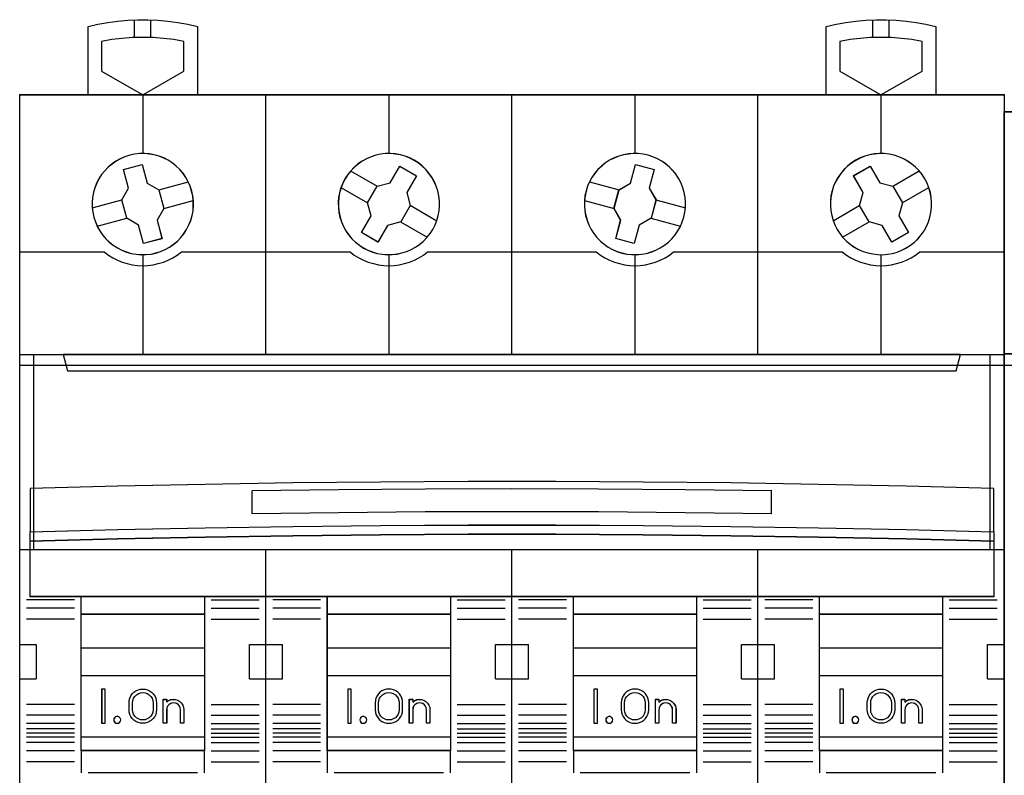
# Model space of a CAD drawing. Header units: millimetres. Extents: x 203 to 3426, y 719 to 2381.
# Tile 140 of 185: x 3350.82 to 3358.27, y 2290.93 to 2296.65. Entities that reach past the tile are written whole.
import ezdxf

# ---------------------------------------------------------------- set-up
doc = ezdxf.new("R2010")
doc.units = ezdxf.units.MM
doc.layers.add('45', color=7, linetype='Continuous')
doc.layers.add('E_Legrand_obudowy', color=7, linetype='Continuous')

# ---------------------------------------------------------------- blocks, each defined once
blk = doc.blocks.new('XL3 160 wnękowa 6x24M')
at = {"layer": 'E_Legrand_obudowy'}
blk.add_lwpolyline([(-215.641, -325.091), (215.545, -325.091), (215.545, -370.033), (-215.641, -370.033), (-215.641, -325.091)], dxfattribs=at)
blk = doc.blocks.new('FR304')
at = {"layer": '45', "color": 7}
for points in [[(4.999, 41.497), (4.999, 46.504), (4.999, 46.504), (5.719, 46.662), (6.439, 46.796), (7.171, 46.896), (7.902, 46.966), (8.64, 46.996), (9.366, 46.996), (10.11, 46.966), (10.835, 46.896), (11.567, 46.796), (12.293, 46.662), (13.007, 46.504), (13.007, 46.504), (13.007, 41.497), (4.999, 41.497)], [(58.992, 41.497), (58.992, 46.504), (58.992, 46.504), (59.706, 46.662), (60.432, 46.796), (61.164, 46.896), (61.89, 46.966), (62.633, 46.996), (63.359, 46.996), (64.097, 46.966), (64.829, 46.896), (65.561, 46.796), (66.281, 46.662), (67.001, 46.504), (67.001, 46.504), (67.001, 41.497), (58.992, 41.497)], [(12.013, 45.4), (11.263, 45.535), (10.508, 45.622), (9.764, 45.681), (9.009, 45.699), (8.242, 45.681), (7.498, 45.622), (6.743, 45.535), (5.993, 45.4), (5.993, 45.4), (5.993, 43.226), (5.993, 43.226), (9.009, 41.497), (9.009, 41.497), (12.013, 43.226), (12.013, 43.226), (12.013, 45.4), (12.013, 45.4)], [(66.008, 45.4), (65.258, 45.535), (64.503, 45.622), (63.759, 45.681), (62.991, 45.699), (62.236, 45.681), (61.48, 45.622), (60.736, 45.535), (59.986, 45.4), (59.986, 45.4), (59.986, 43.226), (59.986, 43.226), (62.991, 41.497), (62.991, 41.497), (66.008, 43.226), (66.008, 43.226), (66.008, 45.4), (66.008, 45.4)], [(53.997, 41.508), (72, 41.508), (72, 41.508), (72, -41.508), (72, -41.508), (53.997, -41.508), (53.997, -41.508), (35.994, -41.508), (35.994, -41.508), (18.003, -41.508), (18.003, -41.508), (0, -41.508), (0, -41.508), (0, 41.508), (0, 41.508), (18.003, 41.508), (18.003, 41.508), (35.994, 41.508), (35.994, 41.508), (53.997, 41.508), (53.997, 41.508)], [(53.995, 41.504), (71.996, 41.504), (71.996, -41.502), (53.995, -41.502), (35.995, -41.502), (18.006, -41.502), (0.005, -41.502), (0.005, 41.504), (18.006, 41.504), (35.995, 41.504), (53.995, 41.504)], [(12.58, 34.451), (12.469, 34.808), (12.328, 35.13), (12.147, 35.452), (11.948, 35.751), (11.708, 36.032), (11.444, 36.283), (11.163, 36.512), (10.859, 36.711), (10.531, 36.874), (10.191, 37.009), (9.846, 37.109), (9.489, 37.167), (9.126, 37.202), (8.763, 37.196), (8.4, 37.155), (8.049, 37.079), (7.698, 36.968), (7.358, 36.822), (7.042, 36.64), (6.755, 36.435), (6.468, 36.201), (6.217, 35.944), (5.988, 35.657), (5.795, 35.353), (5.625, 35.031), (5.491, 34.691), (5.397, 34.346), (5.327, 33.977), (5.303, 33.614), (5.303, 33.251), (5.35, 32.9), (5.426, 32.537), (5.537, 32.192), (5.678, 31.858), (5.859, 31.542), (6.058, 31.238), (6.298, 30.963), (6.556, 30.711), (6.843, 30.489), (7.147, 30.29), (7.469, 30.126), (7.809, 29.991), (8.16, 29.886), (8.523, 29.828), (8.88, 29.792), (9.243, 29.798), (9.606, 29.839), (9.969, 29.915), (10.309, 30.027), (10.642, 30.179), (10.964, 30.348), (11.263, 30.559), (11.538, 30.787), (11.79, 31.057), (12.018, 31.343), (12.211, 31.648), (12.381, 31.97), (12.516, 32.309), (12.609, 32.654), (12.679, 33.012), (12.703, 33.374), (12.703, 33.737), (12.656, 34.1), (12.58, 34.451)], [(12.576, 34.45), (12.465, 34.806), (12.325, 35.128), (12.144, 35.449), (11.945, 35.747), (11.705, 36.028), (11.442, 36.279), (11.162, 36.507), (10.857, 36.706), (10.53, 36.869), (10.191, 37.004), (9.846, 37.103), (9.489, 37.162), (9.127, 37.197), (8.764, 37.191), (8.402, 37.15), (8.051, 37.074), (7.7, 36.963), (7.361, 36.817), (7.045, 36.636), (6.759, 36.431), (6.472, 36.197), (6.221, 35.94), (5.993, 35.654), (5.8, 35.35), (5.63, 35.029), (5.496, 34.69), (5.402, 34.345), (5.332, 33.977), (5.309, 33.614), (5.309, 33.252), (5.355, 32.901), (5.431, 32.539), (5.543, 32.194), (5.683, 31.861), (5.864, 31.545), (6.063, 31.241), (6.303, 30.967), (6.56, 30.715), (6.846, 30.493), (7.15, 30.295), (7.472, 30.131), (7.811, 29.997), (8.162, 29.891), (8.525, 29.833), (8.881, 29.798), (9.244, 29.804), (9.606, 29.845), (9.969, 29.921), (10.308, 30.032), (10.641, 30.184), (10.963, 30.353), (11.261, 30.563), (11.536, 30.791), (11.787, 31.06), (12.015, 31.347), (12.208, 31.65), (12.378, 31.972), (12.512, 32.311), (12.606, 32.656), (12.676, 33.012), (12.699, 33.375), (12.699, 33.737), (12.652, 34.099), (12.576, 34.45)], [(30.211, 31.642), (30.381, 31.97), (30.504, 32.303), (30.609, 32.654), (30.674, 33.012), (30.709, 33.38), (30.697, 33.743), (30.662, 34.106), (30.58, 34.463), (30.469, 34.808), (30.328, 35.136), (30.147, 35.458), (29.936, 35.751), (29.702, 36.032), (29.444, 36.289), (29.157, 36.512), (28.853, 36.705), (28.531, 36.874), (28.197, 37.009), (27.846, 37.103), (27.483, 37.167), (27.126, 37.202), (26.763, 37.196), (26.4, 37.155), (26.048, 37.079), (25.703, 36.968), (25.363, 36.822), (25.053, 36.646), (24.743, 36.435), (24.473, 36.195), (24.216, 35.938), (23.993, 35.657), (23.788, 35.353), (23.63, 35.025), (23.496, 34.685), (23.396, 34.334), (23.326, 33.977), (23.302, 33.614), (23.308, 33.257), (23.349, 32.894), (23.425, 32.537), (23.536, 32.192), (23.683, 31.858), (23.853, 31.537), (24.058, 31.244), (24.298, 30.963), (24.561, 30.711), (24.842, 30.483), (25.147, 30.284), (25.469, 30.12), (25.808, 29.991), (26.154, 29.886), (26.517, 29.828), (26.874, 29.792), (27.249, 29.798), (27.606, 29.845), (27.957, 29.921), (28.308, 30.027), (28.636, 30.179), (28.958, 30.348), (29.257, 30.559), (29.538, 30.793), (29.784, 31.057), (30.018, 31.338), (30.211, 31.642)], [(30.208, 31.645), (30.378, 31.972), (30.501, 32.305), (30.606, 32.656), (30.67, 33.012), (30.705, 33.38), (30.694, 33.743), (30.659, 34.105), (30.577, 34.462), (30.466, 34.806), (30.325, 35.134), (30.144, 35.455), (29.933, 35.747), (29.7, 36.028), (29.442, 36.285), (29.156, 36.507), (28.852, 36.7), (28.53, 36.869), (28.197, 37.004), (27.846, 37.097), (27.483, 37.162), (27.126, 37.197), (26.764, 37.191), (26.401, 37.15), (26.05, 37.074), (25.705, 36.963), (25.366, 36.817), (25.056, 36.642), (24.746, 36.431), (24.477, 36.192), (24.22, 35.934), (23.998, 35.654), (23.793, 35.35), (23.635, 35.023), (23.501, 34.684), (23.401, 34.333), (23.331, 33.977), (23.308, 33.614), (23.314, 33.258), (23.354, 32.895), (23.43, 32.539), (23.542, 32.194), (23.688, 31.861), (23.857, 31.539), (24.062, 31.247), (24.302, 30.967), (24.565, 30.715), (24.846, 30.487), (25.15, 30.289), (25.471, 30.125), (25.811, 29.997), (26.156, 29.891), (26.518, 29.833), (26.875, 29.798), (27.249, 29.804), (27.606, 29.85), (27.957, 29.926), (28.308, 30.032), (28.635, 30.184), (28.957, 30.353), (29.255, 30.563), (29.536, 30.797), (29.781, 31.06), (30.015, 31.341), (30.208, 31.645)], [(48.574, 32.538), (48.65, 32.9), (48.697, 33.252), (48.697, 33.615), (48.674, 33.977), (48.604, 34.346), (48.51, 34.692), (48.375, 35.031), (48.205, 35.353), (48.012, 35.657), (47.784, 35.944), (47.532, 36.202), (47.257, 36.436), (46.959, 36.647), (46.642, 36.822), (46.303, 36.968), (45.958, 37.074), (45.6, 37.156), (45.243, 37.197), (44.88, 37.197), (44.517, 37.167), (44.16, 37.103), (43.809, 37.009), (43.475, 36.875), (43.142, 36.711), (42.837, 36.512), (42.562, 36.284), (42.293, 36.032), (42.065, 35.751), (41.854, 35.453), (41.678, 35.131), (41.532, 34.809), (41.421, 34.452), (41.345, 34.1), (41.304, 33.738), (41.298, 33.375), (41.327, 33.012), (41.391, 32.655), (41.497, 32.309), (41.62, 31.97), (41.789, 31.648), (41.994, 31.338), (42.211, 31.057), (42.469, 30.787), (42.744, 30.559), (43.048, 30.348), (43.364, 30.173), (43.686, 30.027), (44.043, 29.915), (44.394, 29.839), (44.757, 29.798), (45.12, 29.792), (45.483, 29.822), (45.84, 29.886), (46.192, 29.991), (46.531, 30.126), (46.853, 30.29), (47.158, 30.489), (47.444, 30.711), (47.702, 30.963), (47.942, 31.238), (48.141, 31.543), (48.323, 31.859), (48.463, 32.192), (48.574, 32.538)], [(48.571, 32.539), (48.647, 32.901), (48.694, 33.252), (48.694, 33.614), (48.67, 33.977), (48.6, 34.345), (48.507, 34.69), (48.372, 35.029), (48.202, 35.35), (48.009, 35.654), (47.781, 35.941), (47.53, 36.198), (47.255, 36.432), (46.957, 36.642), (46.641, 36.817), (46.302, 36.963), (45.957, 37.069), (45.6, 37.15), (45.243, 37.191), (44.88, 37.191), (44.518, 37.162), (44.161, 37.098), (43.81, 37.004), (43.477, 36.87), (43.144, 36.706), (42.839, 36.508), (42.565, 36.28), (42.296, 36.028), (42.067, 35.748), (41.857, 35.45), (41.681, 35.128), (41.535, 34.807), (41.424, 34.45), (41.348, 34.1), (41.307, 33.737), (41.301, 33.375), (41.331, 33.012), (41.395, 32.656), (41.5, 32.311), (41.623, 31.972), (41.793, 31.651), (41.997, 31.341), (42.214, 31.06), (42.471, 30.791), (42.746, 30.563), (43.05, 30.353), (43.366, 30.178), (43.687, 30.032), (44.044, 29.921), (44.395, 29.845), (44.758, 29.804), (45.12, 29.798), (45.483, 29.827), (45.84, 29.891), (46.191, 29.997), (46.53, 30.131), (46.851, 30.295), (47.156, 30.493), (47.442, 30.715), (47.699, 30.967), (47.939, 31.241), (48.138, 31.545), (48.319, 31.861), (48.46, 32.194), (48.571, 32.539)], [(66.206, 35.347), (66.007, 35.657), (65.785, 35.938), (65.527, 36.196), (65.246, 36.43), (64.947, 36.646), (64.637, 36.822), (64.297, 36.968), (63.952, 37.079), (63.601, 37.155), (63.238, 37.196), (62.875, 37.202), (62.512, 37.167), (62.154, 37.109), (61.803, 37.009), (61.469, 36.874), (61.142, 36.705), (60.837, 36.506), (60.55, 36.283), (60.287, 36.026), (60.052, 35.745), (59.848, 35.452), (59.672, 35.136), (59.526, 34.803), (59.414, 34.457), (59.338, 34.106), (59.297, 33.743), (59.291, 33.38), (59.321, 33.012), (59.391, 32.655), (59.485, 32.304), (59.619, 31.97), (59.789, 31.642), (59.982, 31.338), (60.211, 31.051), (60.462, 30.794), (60.738, 30.554), (61.042, 30.355), (61.352, 30.173), (61.692, 30.033), (62.037, 29.922), (62.389, 29.846), (62.752, 29.799), (63.121, 29.787), (63.478, 29.822), (63.835, 29.887), (64.186, 29.986), (64.526, 30.121), (64.848, 30.285), (65.158, 30.483), (65.439, 30.712), (65.703, 30.963), (65.931, 31.238), (66.148, 31.537), (66.317, 31.859), (66.464, 32.192), (66.575, 32.538), (66.651, 32.895), (66.692, 33.258), (66.698, 33.62), (66.669, 33.977), (66.604, 34.34), (66.505, 34.691), (66.37, 35.025), (66.206, 35.347)], [(66.202, 35.344), (66.003, 35.654), (65.781, 35.934), (65.523, 36.191), (65.243, 36.425), (64.944, 36.641), (64.635, 36.817), (64.296, 36.963), (63.951, 37.074), (63.6, 37.15), (63.237, 37.191), (62.875, 37.197), (62.512, 37.162), (62.156, 37.103), (61.805, 37.004), (61.472, 36.869), (61.144, 36.7), (60.84, 36.501), (60.554, 36.279), (60.291, 36.022), (60.057, 35.741), (59.852, 35.449), (59.677, 35.133), (59.531, 34.8), (59.419, 34.455), (59.343, 34.105), (59.303, 33.742), (59.297, 33.38), (59.326, 33.011), (59.396, 32.655), (59.49, 32.304), (59.624, 31.971), (59.794, 31.644), (59.987, 31.34), (60.215, 31.053), (60.466, 30.796), (60.741, 30.556), (61.045, 30.358), (61.355, 30.176), (61.694, 30.036), (62.039, 29.925), (62.39, 29.849), (62.752, 29.802), (63.12, 29.791), (63.477, 29.826), (63.834, 29.89), (64.184, 29.989), (64.524, 30.124), (64.845, 30.288), (65.155, 30.486), (65.436, 30.714), (65.699, 30.966), (65.927, 31.24), (66.143, 31.538), (66.313, 31.86), (66.459, 32.193), (66.57, 32.538), (66.646, 32.895), (66.687, 33.257), (66.693, 33.619), (66.663, 33.976), (66.599, 34.338), (66.5, 34.689), (66.365, 35.022), (66.202, 35.344)], [(7.595, 36.027), (8.95, 36.39), (8.95, 36.39), (9.32, 35.032), (9.32, 35.032), (10.182, 34.54), (10.182, 34.54), (10.546, 33.187), (10.546, 33.187), (10.047, 32.326), (10.047, 32.326), (10.411, 30.967), (10.411, 30.967), (9.05, 30.604), (9.05, 30.604), (8.686, 31.963), (8.686, 31.963), (7.824, 32.461), (7.824, 32.461), (7.46, 33.814), (7.46, 33.814), (7.965, 34.669), (7.965, 34.669), (7.595, 36.027), (7.595, 36.027)], [(27.097, 35.061), (27.8, 36.279), (27.8, 36.279), (29.019, 35.576), (29.019, 35.576), (28.31, 34.358), (28.31, 34.358), (28.568, 33.404), (28.568, 33.404), (27.865, 32.191), (27.865, 32.191), (26.909, 31.928), (26.909, 31.928), (26.205, 30.716), (26.205, 30.716), (24.992, 31.418), (24.992, 31.418), (25.695, 32.631), (25.695, 32.631), (25.437, 33.597), (25.437, 33.597), (26.135, 34.809), (26.135, 34.809), (27.097, 35.061), (27.097, 35.061)], [(44.68, 35.032), (45.05, 36.39), (45.05, 36.39), (46.405, 36.027), (46.405, 36.027), (46.035, 34.669), (46.035, 34.669), (46.54, 33.814), (46.54, 33.814), (46.176, 32.462), (46.176, 32.462), (45.308, 31.964), (45.308, 31.964), (44.95, 30.612), (44.95, 30.612), (43.589, 30.969), (43.589, 30.969), (43.953, 32.327), (43.953, 32.327), (43.466, 33.188), (43.466, 33.188), (43.829, 34.54), (43.829, 34.54), (44.68, 35.032), (44.68, 35.032)], [(61.69, 34.358), (60.981, 35.582), (60.981, 35.582), (62.2, 36.279), (62.2, 36.279), (62.904, 35.061), (62.904, 35.061), (63.865, 34.809), (63.865, 34.809), (64.563, 33.597), (64.563, 33.597), (64.305, 32.631), (64.305, 32.631), (65.008, 31.418), (65.008, 31.418), (63.795, 30.716), (63.795, 30.716), (63.091, 31.934), (63.091, 31.934), (62.13, 32.191), (62.13, 32.191), (61.426, 33.404), (61.426, 33.404), (61.69, 34.358), (61.69, 34.358)], [(61.694, 34.356), (60.986, 35.578), (62.202, 36.273), (62.904, 35.058), (63.863, 34.806), (64.559, 33.597), (64.301, 32.632), (65.003, 31.422), (63.793, 30.721), (63.091, 31.937), (62.132, 32.194), (61.431, 33.404), (61.694, 34.356)], [(72, 8.194), (0, 8.194), (0, 22.499), (72, 22.499), (72, 8.194)], [(71.996, 8.199), (0.005, 8.199), (0.005, 22.494), (71.996, 22.494), (71.996, 8.199)], [(3.18, 22.499), (3.496, 21.291), (3.496, 21.291), (68.504, 21.291), (68.504, 21.291), (68.819, 22.499), (3.18, 22.499)], [(3.186, 22.494), (3.501, 21.294), (68.498, 21.294), (68.814, 22.494), (3.186, 22.494)], [(71.251, 12.685), (64.837, 12.849), (58.428, 12.984), (52.02, 13.09), (45.612, 13.154), (39.204, 13.189), (32.795, 13.189), (26.387, 13.154), (19.979, 13.09), (13.571, 12.984), (7.163, 12.849), (0.754, 12.685), (0.754, 9.509), (7.163, 9.679), (13.571, 9.802), (19.979, 9.901), (26.387, 9.972), (32.795, 10.007), (39.204, 10.007), (45.612, 9.972), (52.02, 9.901), (58.428, 9.802), (64.837, 9.679), (71.251, 9.509), (71.251, 12.685)], [(71.247, 8.83), (64.834, 8.994), (58.426, 9.128), (52.019, 9.228), (45.612, 9.298), (39.204, 9.333), (32.797, 9.333), (26.389, 9.298), (19.982, 9.228), (13.574, 9.128), (7.167, 8.994), (0.76, 8.83), (0.76, 9.514), (7.167, 9.684), (13.574, 9.807), (19.982, 9.906), (26.389, 9.977), (32.797, 10.012), (39.204, 10.012), (45.612, 9.977), (52.019, 9.906), (58.426, 9.807), (64.834, 9.684), (71.247, 9.514), (71.247, 8.83)], [(71.247, 8.83), (64.834, 8.994), (58.426, 9.128), (52.019, 9.228), (45.612, 9.298), (39.204, 9.333), (32.797, 9.333), (26.389, 9.298), (19.982, 9.228), (13.574, 9.128), (7.167, 8.994), (0.76, 8.83), (0.76, 9.514), (7.167, 9.684), (13.574, 9.807), (19.982, 9.906), (26.389, 9.977), (32.797, 10.012), (39.204, 10.012), (45.612, 9.977), (52.019, 9.906), (58.426, 9.807), (64.834, 9.684), (71.247, 9.514), (71.247, 8.83)], [(71.251, 4.765), (0.754, 4.765), (0.754, 8.834), (7.163, 8.998), (13.571, 9.133), (19.979, 9.233), (26.387, 9.303), (32.795, 9.338), (39.204, 9.338), (45.612, 9.303), (52.02, 9.233), (58.428, 9.133), (64.837, 8.998), (71.251, 8.834), (71.251, 4.765)], [(4.497, 4.775), (13.511, 4.775), (13.511, -6.509), (4.497, -6.509), (4.497, 4.775)], [(4.501, 4.77), (13.506, 4.77), (13.506, -6.503), (4.501, -6.503), (4.501, 4.77)], [(4.501, 4.77), (13.506, 4.77), (13.506, -6.503), (4.501, -6.503), (4.501, 4.77)], [(22.496, 4.775), (31.504, 4.775), (31.504, -6.509), (22.496, -6.509), (22.496, 4.775)], [(22.501, 4.77), (31.499, 4.77), (31.499, -6.503), (22.501, -6.503), (22.501, 4.77)], [(22.501, 4.77), (31.499, 4.77), (31.499, -6.503), (22.501, -6.503), (22.501, 4.77)], [(40.497, 4.775), (49.503, 4.775), (49.503, -6.509), (40.497, -6.509), (40.497, 4.775)], [(40.5, 4.77), (49.5, 4.77), (49.5, -6.503), (40.5, -6.503), (40.5, 4.77)], [(40.5, 4.77), (49.5, 4.77), (49.5, -6.503), (40.5, -6.503), (40.5, 4.77)], [(58.49, 4.775), (67.504, 4.775), (67.504, -6.509), (58.49, -6.509), (58.49, 4.775)], [(4.497, 3.5), (13.511, 3.5), (13.511, 0.994), (4.497, 0.994), (4.497, 3.5)], [(4.501, 3.496), (13.506, 3.496), (13.506, 1), (4.501, 1), (4.501, 3.496)], [(4.501, 3.496), (13.506, 3.496), (13.506, 1), (4.501, 1), (4.501, 3.496)], [(22.496, 3.5), (31.504, 3.5), (31.504, 0.994), (22.496, 0.994), (22.496, 3.5)], [(22.501, 3.496), (31.499, 3.496), (31.499, 1), (22.501, 1), (22.501, 3.496)], [(22.501, 3.496), (31.499, 3.496), (31.499, 1), (22.501, 1), (22.501, 3.496)], [(40.497, 3.5), (49.503, 3.5), (49.503, 0.994), (40.497, 0.994), (40.497, 3.5)], [(40.5, 3.496), (49.5, 3.496), (49.5, 1), (40.5, 1), (40.5, 3.496)], [(40.5, 3.496), (49.5, 3.496), (49.5, 1), (40.5, 1), (40.5, 3.496)], [(58.49, 3.5), (67.504, 3.5), (67.504, 0.994), (58.49, 0.994), (58.49, 3.5)], [(58.494, 3.496), (67.499, 3.496), (67.499, 1), (58.494, 1), (58.494, 3.496)], [(58.494, 3.496), (67.499, 3.496), (67.499, 1), (58.494, 1), (58.494, 3.496)], [(4.497, -0.992), (13.511, -0.992), (13.511, -5.51), (4.497, -5.51), (4.497, -0.992)], [(22.496, -0.992), (31.504, -0.992), (31.504, -5.51), (22.496, -5.51), (22.496, -0.992)], [(22.501, -0.998), (31.499, -0.998), (31.499, -5.505), (22.501, -5.505), (22.501, -0.998)], [(40.497, -0.992), (49.503, -0.992), (49.503, -5.51), (40.497, -5.51), (40.497, -0.992)], [(40.5, -0.998), (49.5, -0.998), (49.5, -5.505), (40.5, -5.505), (40.5, -0.998)], [(58.49, -0.992), (67.504, -0.992), (67.504, -5.51), (58.49, -5.51), (58.49, -0.992)], [(58.494, -0.998), (67.499, -0.998), (67.499, -5.505), (58.494, -5.505), (58.494, -0.998)], [(6.251, -2.002), (5.998, -2.002), (5.998, -4.499), (6.251, -4.499), (6.251, -2.002)], [(24.25, -2.002), (24.003, -2.002), (24.003, -4.499), (24.25, -4.499), (24.25, -2.002)], [(42.256, -2.002), (42.004, -2.002), (42.004, -4.499), (42.256, -4.499), (42.256, -2.002)], [(60.244, -2.002), (59.992, -2.002), (59.992, -4.499), (60.244, -4.499), (60.244, -2.002)]]:
    blk.add_lwpolyline(points, close=True, dxfattribs=at)
for points in [[(8.401, 45.682), (8.401, 46.99)], [(9.6, 45.682), (9.6, 46.99)], [(62.389, 45.682), (62.389, 46.99)], [(63.588, 45.682), (63.588, 46.99)], [(9.003, 41.508), (9.003, 37.191)], [(18.001, 22.489), (18.001, 41.508)], [(26.991, 41.508), (26.991, 37.191)], [(35.989, 22.489), (35.989, 41.508)], [(44.997, 41.508), (44.997, 37.191)], [(53.988, 22.489), (53.988, 41.508)], [(62.986, 41.508), (62.986, 37.191)], [(24.198, 35.929), (26.144, 34.801)], [(63.856, 34.801), (65.797, 35.921)], [(10.173, 34.531), (12.336, 35.122)], [(23.496, 34.718), (25.449, 33.584)], [(41.665, 35.122), (43.84, 34.531)], [(64.553, 33.592), (66.492, 34.712)], [(5.309, 33.229), (7.471, 33.818)], [(10.535, 33.182), (12.697, 33.771)], [(28.559, 33.408), (30.505, 32.282)], [(41.303, 33.771), (43.476, 33.182)], [(46.529, 33.818), (48.692, 33.229)], [(59.496, 32.282), (61.436, 33.408)], [(5.671, 31.878), (7.833, 32.469)], [(46.167, 32.469), (48.33, 31.878)], [(27.857, 32.199), (29.81, 31.073)], [(60.191, 31.073), (62.138, 32.199)], [(9.003, 29.798), (9.003, 22.489)], [(26.991, 29.798), (26.991, 22.489)], [(44.997, 29.798), (44.997, 22.489)], [(62.986, 29.798), (62.986, 22.489)], [(55, 12.501), (48.673, 12.589), (42.34, 12.633), (35.995, 12.652), (29.662, 12.633), (23.329, 12.589), (16.996, 12.501)], [(54.988, 10.836), (54.988, 12.512)], [(18.001, -41.508), (18.001, 8.205)], [(35.989, -41.508), (35.989, 8.205)], [(53.988, -41.508), (53.988, 8.205)], [(0, 1.257), (1.204, 1.257)], [(1.193, 1.257), (1.193, -1.255)], [(16.802, -1.255), (16.802, 1.257)], [(16.802, 1.257), (18.012, 1.257)], [(18.001, 1.257), (19.21, 1.257)], [(19.199, 1.257), (19.199, -1.255)], [(34.79, -1.255), (34.79, 1.257)], [(34.79, 1.257), (36, 1.257)], [(35.989, 1.257), (37.211, 1.257)], [(37.198, 1.257), (37.198, -1.255)], [(52.791, -1.255), (52.791, 1.257)], [(52.791, 1.257), (54.001, 1.257)], [(53.988, 1.257), (55.199, 1.257)], [(55.187, 1.257), (55.187, -1.255)], [(70.785, -1.255), (70.785, 1.257)], [(70.785, 1.257), (72, 1.257)], [(0, -1.244), (1.204, -1.244)], [(16.802, -1.244), (18.012, -1.244)], [(18.001, -1.244), (19.21, -1.244)], [(34.79, -1.244), (36, -1.244)], [(35.989, -1.244), (37.211, -1.244)], [(52.791, -1.244), (54.001, -1.244)], [(53.988, -1.244), (55.199, -1.244)], [(70.785, -1.244), (72, -1.244)], [(40.004, -5.913), (36.492, -5.913)], [(4.497, -6.498), (4.497, -8.122)], [(13.498, -6.498), (13.498, -8.122)], [(22.496, -6.498), (22.496, -8.122)], [(31.494, -6.498), (31.494, -8.122)], [(40.497, -6.498), (40.497, -8.122)], [(49.493, -6.498), (49.493, -8.122)], [(58.49, -6.498), (58.49, -8.122)], [(67.494, -6.498), (67.494, -8.122)]]:
    blk.add_lwpolyline(points, dxfattribs=at)
at = {"layer": '45', "color": 251}
for points in [[(7.6, 36.022), (8.951, 36.385), (9.32, 35.029), (10.18, 34.538), (10.542, 33.187), (10.045, 32.328), (10.408, 30.972), (9.051, 30.61), (8.688, 31.966), (7.828, 32.463), (7.466, 33.813), (7.969, 34.666), (7.6, 36.022)], [(27.097, 35.058), (27.799, 36.273), (29.016, 35.572), (28.308, 34.356), (28.565, 33.404), (27.864, 32.194), (26.91, 31.931), (26.208, 30.721), (24.997, 31.422), (25.699, 32.632), (25.442, 33.597), (26.138, 34.806), (27.097, 35.058)], [(44.682, 35.029), (45.051, 36.385), (46.402, 36.022), (46.033, 34.666), (46.536, 33.813), (46.174, 32.462), (45.308, 31.965), (44.951, 30.615), (43.594, 30.972), (43.957, 32.328), (43.471, 33.187), (43.834, 34.538), (44.682, 35.029)], [(71.247, 4.768), (0.76, 4.768), (0.76, 8.832), (7.167, 8.995), (13.574, 9.13), (19.982, 9.229), (26.389, 9.299), (32.797, 9.334), (39.204, 9.334), (45.612, 9.299), (52.019, 9.229), (58.426, 9.13), (64.834, 8.995), (71.247, 8.832), (71.247, 4.768)], [(71.247, 4.768), (0.76, 4.768), (0.76, 8.832), (7.167, 8.995), (13.574, 9.13), (19.982, 9.229), (26.389, 9.299), (32.797, 9.334), (39.204, 9.334), (45.612, 9.299), (52.019, 9.229), (58.426, 9.13), (64.834, 8.995), (71.247, 8.832), (71.247, 4.768)], [(4.501, -0.998), (13.506, -0.998), (13.506, -5.505), (4.501, -5.505), (4.501, -0.998)]]:
    blk.add_lwpolyline(points, close=True, dxfattribs=at)
for points in [[(0, 30.003), (6.185, 30.003)], [(6.174, 30.003), (6.484, 29.772), (6.801, 29.571), (7.146, 29.399), (7.498, 29.257), (7.867, 29.139), (8.241, 29.062), (8.622, 29.009), (9.009, 28.991), (9.384, 29.009), (9.764, 29.062), (10.139, 29.139), (10.508, 29.257), (10.859, 29.399), (11.205, 29.571), (11.527, 29.772), (11.837, 30.003)], [(11.827, 30.003), (24.186, 30.003)], [(24.175, 30.003), (24.474, 29.772), (24.801, 29.571), (25.147, 29.399), (25.498, 29.257), (25.867, 29.139), (26.236, 29.062), (26.623, 29.009), (26.998, 28.991), (27.384, 29.009), (27.765, 29.062), (28.14, 29.139), (28.503, 29.257), (28.866, 29.399), (29.2, 29.571), (29.528, 29.772), (29.838, 30.003)], [(29.828, 30.003), (42.174, 30.003)], [(42.163, 30.003), (42.473, 29.772), (42.801, 29.571), (43.135, 29.399), (43.498, 29.257), (43.862, 29.139), (44.236, 29.062), (44.617, 29.009), (45.004, 28.991), (45.378, 29.009), (45.765, 29.062), (46.134, 29.139), (46.503, 29.257), (46.854, 29.399), (47.2, 29.571), (47.528, 29.772), (47.826, 30.003)], [(47.816, 30.003), (60.173, 30.003)], [(60.162, 30.003), (60.467, 29.772), (60.795, 29.571), (61.14, 29.399), (61.492, 29.257), (61.86, 29.139), (62.235, 29.062), (62.616, 29.009), (62.991, 28.991), (63.377, 29.009), (63.758, 29.062), (64.133, 29.139), (64.496, 29.257), (64.853, 29.399), (65.199, 29.571), (65.515, 29.772), (65.825, 30.003)], [(65.815, 30.003), (72, 30.003)], [(16.996, 10.836), (16.996, 12.512)], [(55, 10.836), (48.673, 10.912), (42.34, 10.968), (35.995, 10.987), (29.662, 10.968), (23.329, 10.912), (16.996, 10.836)], [(4.01, 4.524), (0.503, 4.524)], [(13.996, 4.524), (17.51, 4.524)], [(22.005, 4.524), (18.504, 4.524)], [(31.995, 4.524), (35.509, 4.524)], [(40.004, 4.524), (36.492, 4.524)], [(49.996, 4.524), (53.497, 4.524)], [(58.005, 4.524), (54.491, 4.524)], [(67.99, 4.524), (71.498, 4.524)], [(4.01, 3.922), (0.503, 3.922)], [(13.996, 3.922), (17.51, 3.922)], [(22.005, 3.922), (18.504, 3.922)], [(31.995, 3.922), (35.509, 3.922)], [(40.004, 3.922), (36.492, 3.922)], [(49.996, 3.922), (53.497, 3.922)], [(58.005, 3.922), (54.491, 3.922)], [(67.99, 3.922), (71.498, 3.922)], [(4.01, 3.116), (0.503, 3.116)], [(13.996, 3.116), (17.51, 3.116)], [(22.005, 3.116), (18.504, 3.116)], [(31.995, 3.116), (35.509, 3.116)], [(40.004, 3.116), (36.492, 3.116)], [(49.996, 3.116), (53.497, 3.116)], [(58.005, 3.116), (54.491, 3.116)], [(67.99, 3.116), (71.498, 3.116)], [(4.01, -3.114), (0.503, -3.114)], [(13.996, -3.114), (17.51, -3.114)], [(22.005, -3.114), (18.504, -3.114)], [(31.995, -3.114), (35.509, -3.114)], [(40.004, -3.114), (36.492, -3.114)], [(49.996, -3.114), (53.497, -3.114)], [(58.005, -3.114), (54.491, -3.114)], [(67.99, -3.114), (71.498, -3.114)], [(4.01, -3.91), (0.503, -3.91)], [(13.996, -3.91), (17.51, -3.91)], [(22.005, -3.91), (18.504, -3.91)], [(31.995, -3.91), (35.509, -3.91)], [(40.004, -3.91), (36.492, -3.91)], [(49.996, -3.91), (53.497, -3.91)], [(58.005, -3.91), (54.491, -3.91)], [(67.99, -3.91), (71.498, -3.91)], [(4.01, -4.511), (0.503, -4.511)], [(4.01, -4.914), (0.503, -4.914)], [(13.996, -4.511), (17.51, -4.511)], [(13.996, -4.914), (17.51, -4.914)], [(22.005, -4.511), (18.504, -4.511)], [(22.005, -4.914), (18.504, -4.914)], [(31.995, -4.511), (35.509, -4.511)], [(31.995, -4.914), (35.509, -4.914)], [(40.004, -4.511), (36.492, -4.511)], [(40.004, -4.914), (36.492, -4.914)], [(49.996, -4.511), (53.497, -4.511)], [(49.996, -4.914), (53.497, -4.914)], [(58.005, -4.511), (54.491, -4.511)], [(58.005, -4.914), (54.491, -4.914)], [(67.99, -4.511), (71.498, -4.511)], [(67.99, -4.914), (71.498, -4.914)], [(4.01, -5.217), (0.503, -5.217)], [(4.01, -5.51), (0.503, -5.51)], [(13.996, -5.217), (17.51, -5.217)], [(13.996, -5.51), (17.51, -5.51)], [(22.005, -5.217), (18.504, -5.217)], [(22.005, -5.51), (18.504, -5.51)], [(31.995, -5.217), (35.509, -5.217)], [(31.995, -5.51), (35.509, -5.51)], [(40.004, -5.217), (36.492, -5.217)], [(40.004, -5.51), (36.492, -5.51)], [(49.996, -5.217), (53.497, -5.217)], [(49.996, -5.51), (53.497, -5.51)], [(58.005, -5.217), (54.491, -5.217)], [(58.005, -5.51), (54.491, -5.51)], [(67.99, -5.217), (71.498, -5.217)], [(67.99, -5.51), (71.498, -5.51)], [(4.01, -5.913), (0.503, -5.913)], [(13.996, -5.913), (17.51, -5.913)], [(22.005, -5.913), (18.504, -5.913)], [(31.995, -5.913), (35.509, -5.913)], [(49.996, -5.913), (53.497, -5.913)], [(58.005, -5.913), (54.491, -5.913)], [(67.99, -5.913), (71.498, -5.913)], [(4.01, -6.516), (0.503, -6.516)], [(13.996, -6.516), (17.51, -6.516)], [(22.005, -6.516), (18.504, -6.516)], [(31.995, -6.516), (35.509, -6.516)], [(40.004, -6.516), (36.492, -6.516)], [(49.996, -6.516), (53.497, -6.516)], [(58.005, -6.516), (54.491, -6.516)], [(67.99, -6.516), (71.498, -6.516)], [(4.01, -7.31), (0.503, -7.31)], [(13.996, -7.31), (17.51, -7.31)], [(22.005, -7.31), (18.504, -7.31)], [(31.995, -7.31), (35.509, -7.31)], [(40.004, -7.31), (36.492, -7.31)], [(49.996, -7.31), (53.497, -7.31)], [(58.005, -7.31), (54.491, -7.31)], [(67.99, -7.31), (71.498, -7.31)], [(4.999, -8.111), (13.007, -8.111)], [(22.999, -8.111), (31.008, -8.111)], [(40.993, -8.111), (49.002, -8.111)], [(58.992, -8.111), (67.001, -8.111)]]:
    blk.add_lwpolyline(points, dxfattribs=at)
at = {"layer": '45', "color": 4}
for points in [[(1.007, 22.499), (1.007, 8.194)], [(70.989, 8.194), (70.989, 22.499)]]:
    blk.add_lwpolyline(points, dxfattribs=at)
at = {"layer": '45', "color": 20}
for points in [[(71.247, 12.683), (64.834, 12.847), (58.426, 12.981), (52.019, 13.086), (45.612, 13.151), (39.204, 13.186), (32.797, 13.186), (26.389, 13.151), (19.982, 13.086), (13.574, 12.981), (7.167, 12.847), (0.76, 12.683), (0.76, 9.514), (7.167, 9.684), (13.574, 9.806), (19.982, 9.906), (26.389, 9.976), (32.797, 10.011), (39.204, 10.011), (45.612, 9.976), (52.019, 9.906), (58.426, 9.806), (64.834, 9.684), (71.247, 9.514), (71.247, 12.683)], [(71.247, 12.683), (64.834, 12.847), (58.426, 12.981), (52.019, 13.086), (45.612, 13.151), (39.204, 13.186), (32.797, 13.186), (26.389, 13.151), (19.982, 13.086), (13.574, 12.981), (7.167, 12.847), (0.76, 12.683), (0.76, 9.514), (7.167, 9.684), (13.574, 9.806), (19.982, 9.906), (26.389, 9.976), (32.797, 10.011), (39.204, 10.011), (45.612, 9.976), (52.019, 9.906), (58.426, 9.806), (64.834, 9.684), (71.247, 9.514), (71.247, 12.683)], [(71.251, 8.824), (64.837, 8.99), (58.428, 9.125), (52.02, 9.226), (45.612, 9.297), (39.204, 9.332), (32.795, 9.332), (26.387, 9.297), (19.979, 9.226), (13.571, 9.125), (7.163, 8.99), (0.754, 8.824), (0.754, 9.515), (7.163, 9.686), (13.571, 9.81), (19.979, 9.911), (26.387, 9.982), (32.795, 10.017), (39.204, 10.017), (45.612, 9.982), (52.02, 9.911), (58.428, 9.81), (64.837, 9.686), (71.251, 9.515), (71.251, 8.824)]]:
    blk.add_lwpolyline(points, close=True, dxfattribs=at)
at = {"layer": '45', "color": 4}
blk.add_lwpolyline([(58.494, 4.77), (67.499, 4.77), (67.499, -6.503), (58.494, -6.503), (58.494, 4.77)], close=True, dxfattribs=at)
blk.add_lwpolyline([(58.494, 4.77), (67.499, 4.77), (67.499, -6.503), (58.494, -6.503), (58.494, 4.77)], close=True, dxfattribs=at)
at = {"layer": '45', "color": 255}
for points in [[(6.255, -1.998), (5.993, -1.998), (5.993, -1.998), (5.993, -4.504), (5.993, -4.504), (6.255, -4.504), (6.255, -4.504), (6.255, -1.998), (6.255, -1.998)], [(7.998, -3.507), (7.998, -3.002), (7.998, -3.002), (8.016, -2.826), (8.057, -2.656), (8.133, -2.497), (8.233, -2.356), (8.357, -2.227), (8.503, -2.133), (8.662, -2.057), (8.833, -2.01), (9.009, -1.998), (9.174, -2.01), (9.344, -2.057), (9.503, -2.133), (9.65, -2.227), (9.773, -2.356), (9.873, -2.497), (9.949, -2.656), (9.991, -2.826), (10.008, -3.002), (10.008, -3.002), (10.008, -3.507), (10.008, -3.507), (9.991, -3.677), (9.949, -3.853), (9.873, -4), (9.773, -4.146), (9.65, -4.269), (9.503, -4.369), (9.344, -4.446), (9.174, -4.492), (9.009, -4.504), (8.833, -4.492), (8.662, -4.446), (8.503, -4.369), (8.357, -4.269), (8.233, -4.146), (8.133, -4), (8.057, -3.853), (8.016, -3.677), (7.998, -3.507), (7.998, -3.507)], [(24.255, -1.998), (23.999, -1.998), (23.999, -1.998), (23.999, -4.504), (23.999, -4.504), (24.255, -4.504), (24.255, -4.504), (24.255, -1.998), (24.255, -1.998)], [(28.009, -3.002), (27.997, -2.826), (27.944, -2.656), (27.874, -2.497), (27.774, -2.356), (27.65, -2.227), (27.503, -2.133), (27.345, -2.057), (27.18, -2.01), (26.998, -1.998), (26.822, -2.01), (26.657, -2.057), (26.498, -2.133), (26.351, -2.227), (26.234, -2.356), (26.134, -2.497), (26.058, -2.656), (26.016, -2.826), (25.999, -3.002), (25.999, -3.002), (25.999, -3.507), (25.999, -3.507), (26.016, -3.677), (26.058, -3.853), (26.134, -4), (26.234, -4.146), (26.351, -4.269), (26.498, -4.369), (26.657, -4.446), (26.822, -4.492), (26.998, -4.504), (27.18, -4.492), (27.345, -4.446), (27.503, -4.369), (27.65, -4.269), (27.774, -4.146), (27.874, -4), (27.944, -3.853), (27.997, -3.677), (28.009, -3.507), (28.009, -3.507), (28.009, -3.002), (28.009, -3.002)], [(42.262, -1.998), (41.998, -1.998), (41.998, -1.998), (41.998, -4.504), (41.998, -4.504), (42.262, -4.504), (42.262, -4.504), (42.262, -1.998), (42.262, -1.998)], [(46.003, -3.002), (45.985, -2.826), (45.944, -2.656), (45.867, -2.497), (45.767, -2.356), (45.65, -2.227), (45.497, -2.133), (45.344, -2.057), (45.18, -2.01), (45.003, -1.998), (44.821, -2.01), (44.657, -2.057), (44.498, -2.133), (44.351, -2.227), (44.227, -2.356), (44.128, -2.497), (44.057, -2.656), (44.004, -2.826), (43.992, -3.002), (43.992, -3.002), (43.992, -3.507), (43.992, -3.507), (44.004, -3.677), (44.057, -3.853), (44.128, -4), (44.227, -4.146), (44.351, -4.269), (44.498, -4.369), (44.657, -4.446), (44.821, -4.492), (45.003, -4.504), (45.18, -4.492), (45.344, -4.446), (45.497, -4.369), (45.65, -4.269), (45.767, -4.146), (45.867, -4), (45.944, -3.853), (45.985, -3.677), (46.003, -3.507), (46.003, -3.507), (46.003, -3.002), (46.003, -3.002)], [(60.25, -1.998), (59.986, -1.998), (59.986, -1.998), (59.986, -4.504), (59.986, -4.504), (60.25, -4.504), (60.25, -4.504), (60.25, -1.998), (60.25, -1.998)], [(61.991, -3.507), (61.991, -3.002), (61.991, -3.002), (62.009, -2.826), (62.05, -2.656), (62.127, -2.497), (62.226, -2.356), (62.35, -2.227), (62.497, -2.133), (62.656, -2.057), (62.826, -2.01), (62.991, -1.998), (63.167, -2.01), (63.337, -2.057), (63.496, -2.133), (63.643, -2.227), (63.766, -2.356), (63.866, -2.497), (63.943, -2.656), (63.984, -2.826), (64.002, -3.002), (64.002, -3.002), (64.002, -3.507), (64.002, -3.507), (63.984, -3.677), (63.943, -3.853), (63.866, -4), (63.766, -4.146), (63.643, -4.269), (63.496, -4.369), (63.337, -4.446), (63.167, -4.492), (62.991, -4.504), (62.826, -4.492), (62.656, -4.446), (62.497, -4.369), (62.35, -4.269), (62.226, -4.146), (62.127, -4), (62.05, -3.853), (62.009, -3.677), (61.991, -3.507), (61.991, -3.507)], [(8.249, -3.506), (8.249, -3.001), (8.249, -3.001), (8.266, -2.83), (8.325, -2.672), (8.42, -2.531), (8.538, -2.413), (8.679, -2.319), (8.838, -2.266), (9.009, -2.243), (9.168, -2.266), (9.327, -2.319), (9.475, -2.413), (9.598, -2.531), (9.681, -2.672), (9.74, -2.83), (9.757, -3.001), (9.757, -3.001), (9.757, -3.506), (9.757, -3.506), (9.74, -3.677), (9.681, -3.835), (9.598, -3.976), (9.475, -4.094), (9.327, -4.182), (9.168, -4.241), (9.009, -4.253), (8.838, -4.241), (8.679, -4.182), (8.538, -4.094), (8.42, -3.976), (8.325, -3.835), (8.266, -3.677), (8.249, -3.506), (8.249, -3.506)], [(10.748, -2.746), (10.748, -2.94), (10.748, -2.94), (10.889, -2.84), (11.048, -2.769), (11.231, -2.746), (11.395, -2.763), (11.566, -2.81), (11.707, -2.899), (11.837, -3.022), (11.925, -3.169), (11.984, -3.328), (12.013, -3.504), (12.013, -3.504), (12.013, -4.504), (12.013, -4.504), (11.76, -4.504), (11.76, -4.504), (11.76, -3.504), (11.76, -3.504), (11.742, -3.369), (11.689, -3.251), (11.607, -3.14), (11.507, -3.063), (11.389, -3.016), (11.254, -2.999), (11.125, -3.016), (11.001, -3.063), (10.901, -3.14), (10.813, -3.251), (10.766, -3.369), (10.748, -3.504), (10.748, -3.504), (10.748, -4.504), (10.748, -4.504), (10.501, -4.504), (10.501, -4.504), (10.501, -2.746), (10.501, -2.746), (10.748, -2.746), (10.748, -2.746)], [(10.75, -2.751), (10.75, -2.944), (10.891, -2.845), (11.049, -2.774), (11.231, -2.751), (11.395, -2.769), (11.564, -2.815), (11.705, -2.903), (11.834, -3.026), (11.922, -3.172), (11.98, -3.33), (12.009, -3.505), (12.009, -4.499), (11.758, -4.499), (11.758, -3.505), (11.74, -3.371), (11.687, -3.254), (11.605, -3.143), (11.506, -3.067), (11.389, -3.02), (11.254, -3.002), (11.125, -3.02), (11.002, -3.067), (10.903, -3.143), (10.815, -3.254), (10.768, -3.371), (10.75, -3.505), (10.75, -4.499), (10.504, -4.499), (10.504, -2.751), (10.75, -2.751)], [(26.25, -3.506), (26.25, -3.001), (26.25, -3.001), (26.267, -2.83), (26.314, -2.672), (26.408, -2.531), (26.526, -2.413), (26.673, -2.319), (26.832, -2.266), (26.997, -2.243), (27.168, -2.266), (27.327, -2.319), (27.474, -2.413), (27.592, -2.531), (27.686, -2.672), (27.733, -2.83), (27.756, -3.001), (27.756, -3.001), (27.756, -3.506), (27.756, -3.506), (27.733, -3.677), (27.686, -3.835), (27.592, -3.976), (27.474, -4.094), (27.327, -4.182), (27.168, -4.241), (26.997, -4.253), (26.832, -4.241), (26.673, -4.182), (26.526, -4.094), (26.408, -3.976), (26.314, -3.835), (26.267, -3.677), (26.25, -3.506), (26.25, -3.506)], [(28.748, -2.746), (28.748, -2.94), (28.748, -2.94), (28.889, -2.84), (29.054, -2.769), (29.218, -2.746), (29.395, -2.763), (29.554, -2.81), (29.707, -2.899), (29.836, -3.022), (29.931, -3.169), (29.99, -3.328), (30.001, -3.504), (30.001, -3.504), (30.001, -4.504), (30.001, -4.504), (29.748, -4.504), (29.748, -4.504), (29.748, -3.504), (29.748, -3.504), (29.736, -3.369), (29.683, -3.251), (29.607, -3.14), (29.507, -3.063), (29.377, -3.016), (29.254, -2.999), (29.118, -3.016), (29.001, -3.063), (28.901, -3.14), (28.812, -3.251), (28.765, -3.369), (28.748, -3.504), (28.748, -3.504), (28.748, -4.504), (28.748, -4.504), (28.495, -4.504), (28.495, -4.504), (28.495, -2.746), (28.495, -2.746), (28.748, -2.746), (28.748, -2.746)], [(28.75, -2.751), (28.75, -2.944), (28.891, -2.845), (29.055, -2.774), (29.219, -2.751), (29.394, -2.769), (29.553, -2.815), (29.705, -2.903), (29.834, -3.026), (29.927, -3.172), (29.986, -3.33), (29.998, -3.505), (29.998, -4.499), (29.746, -4.499), (29.746, -3.505), (29.734, -3.371), (29.681, -3.254), (29.605, -3.143), (29.506, -3.067), (29.377, -3.02), (29.254, -3.002), (29.119, -3.02), (29.002, -3.067), (28.902, -3.143), (28.814, -3.254), (28.768, -3.371), (28.75, -3.505), (28.75, -4.499), (28.498, -4.499), (28.498, -2.751), (28.75, -2.751)], [(44.243, -3.506), (44.243, -3.001), (44.243, -3.001), (44.267, -2.83), (44.314, -2.672), (44.408, -2.531), (44.526, -2.413), (44.673, -2.319), (44.832, -2.266), (45.003, -2.243), (45.168, -2.266), (45.327, -2.319), (45.475, -2.413), (45.593, -2.531), (45.675, -2.672), (45.734, -2.83), (45.752, -3.001), (45.752, -3.001), (45.752, -3.506), (45.752, -3.506), (45.734, -3.677), (45.675, -3.835), (45.593, -3.976), (45.475, -4.094), (45.327, -4.182), (45.168, -4.241), (45.003, -4.253), (44.832, -4.241), (44.673, -4.182), (44.526, -4.094), (44.408, -3.976), (44.314, -3.835), (44.267, -3.677), (44.243, -3.506), (44.243, -3.506)], [(46.747, -2.746), (46.747, -2.94), (46.747, -2.94), (46.882, -2.84), (47.053, -2.769), (47.218, -2.746), (47.389, -2.763), (47.56, -2.81), (47.707, -2.899), (47.825, -3.022), (47.931, -3.169), (47.99, -3.328), (48.002, -3.504), (48.002, -3.504), (48.002, -4.504), (48.002, -4.504), (47.755, -4.504), (47.755, -4.504), (47.755, -3.504), (47.755, -3.504), (47.737, -3.369), (47.684, -3.251), (47.607, -3.14), (47.501, -3.063), (47.377, -3.016), (47.248, -2.999), (47.118, -3.016), (47, -3.063), (46.888, -3.14), (46.812, -3.251), (46.765, -3.369), (46.747, -3.504), (46.747, -3.504), (46.747, -4.504), (46.747, -4.504), (46.493, -4.504), (46.493, -4.504), (46.493, -2.746), (46.493, -2.746), (46.747, -2.746), (46.747, -2.746)], [(46.75, -2.751), (46.75, -2.944), (46.885, -2.845), (47.055, -2.774), (47.219, -2.751), (47.388, -2.769), (47.558, -2.815), (47.704, -2.903), (47.821, -3.026), (47.926, -3.172), (47.985, -3.33), (47.997, -3.505), (47.997, -4.499), (47.751, -4.499), (47.751, -3.505), (47.733, -3.371), (47.681, -3.254), (47.605, -3.143), (47.499, -3.067), (47.377, -3.02), (47.248, -3.002), (47.119, -3.02), (47.002, -3.067), (46.891, -3.143), (46.815, -3.254), (46.768, -3.371), (46.75, -3.505), (46.75, -4.499), (46.499, -4.499), (46.499, -2.751), (46.75, -2.751)], [(62.244, -3.506), (62.244, -3.001), (62.244, -3.001), (62.262, -2.83), (62.32, -2.672), (62.403, -2.531), (62.526, -2.413), (62.674, -2.319), (62.833, -2.266), (62.991, -2.243), (63.162, -2.266), (63.321, -2.319), (63.462, -2.413), (63.58, -2.531), (63.674, -2.672), (63.733, -2.83), (63.751, -3.001), (63.751, -3.001), (63.751, -3.506), (63.751, -3.506), (63.733, -3.677), (63.674, -3.835), (63.58, -3.976), (63.462, -4.094), (63.321, -4.182), (63.162, -4.241), (62.991, -4.253), (62.833, -4.241), (62.674, -4.182), (62.526, -4.094), (62.403, -3.976), (62.32, -3.835), (62.262, -3.677), (62.244, -3.506), (62.244, -3.506)], [(64.742, -2.746), (64.742, -2.94), (64.742, -2.94), (64.883, -2.84), (65.042, -2.769), (65.213, -2.746), (65.39, -2.763), (65.561, -2.81), (65.702, -2.899), (65.826, -3.022), (65.92, -3.169), (65.979, -3.328), (66.008, -3.504), (66.008, -3.504), (66.008, -4.504), (66.008, -4.504), (65.755, -4.504), (65.755, -4.504), (65.755, -3.504), (65.755, -3.504), (65.737, -3.369), (65.684, -3.251), (65.602, -3.14), (65.502, -3.063), (65.372, -3.016), (65.249, -2.999), (65.119, -3.016), (64.995, -3.063), (64.889, -3.14), (64.807, -3.251), (64.76, -3.369), (64.742, -3.504), (64.742, -3.504), (64.742, -4.504), (64.742, -4.504), (64.489, -4.504), (64.489, -4.504), (64.489, -2.746), (64.489, -2.746), (64.742, -2.746), (64.742, -2.746)], [(64.744, -2.751), (64.744, -2.944), (64.885, -2.845), (65.043, -2.774), (65.213, -2.751), (65.388, -2.769), (65.558, -2.815), (65.698, -2.903), (65.821, -3.026), (65.915, -3.172), (65.974, -3.33), (66.003, -3.505), (66.003, -4.499), (65.751, -4.499), (65.751, -3.505), (65.734, -3.371), (65.681, -3.254), (65.599, -3.143), (65.499, -3.067), (65.371, -3.02), (65.248, -3.002), (65.119, -3.02), (64.996, -3.067), (64.891, -3.143), (64.809, -3.254), (64.762, -3.371), (64.744, -3.505), (64.744, -4.499), (64.492, -4.499), (64.492, -2.751), (64.744, -2.751)], [(7.389, -4.247), (7.365, -4.158), (7.311, -4.068), (7.228, -4.02), (7.133, -3.99), (7.031, -4.02), (6.954, -4.068), (6.894, -4.158), (6.876, -4.247), (6.894, -4.355), (6.954, -4.433), (7.031, -4.492), (7.133, -4.504), (7.228, -4.492), (7.311, -4.433), (7.365, -4.355), (7.389, -4.247)], [(7.385, -4.247), (7.362, -4.16), (7.309, -4.072), (7.227, -4.025), (7.133, -3.996), (7.033, -4.025), (6.956, -4.072), (6.898, -4.16), (6.88, -4.247), (6.898, -4.353), (6.956, -4.429), (7.033, -4.487), (7.133, -4.499), (7.227, -4.487), (7.309, -4.429), (7.362, -4.353), (7.385, -4.247)], [(25.384, -4.247), (25.366, -4.158), (25.306, -4.068), (25.229, -4.02), (25.127, -3.99), (25.031, -4.02), (24.942, -4.068), (24.894, -4.158), (24.87, -4.247), (24.894, -4.355), (24.942, -4.433), (25.031, -4.492), (25.127, -4.504), (25.229, -4.492), (25.306, -4.433), (25.366, -4.355), (25.384, -4.247)], [(25.379, -4.247), (25.361, -4.16), (25.302, -4.072), (25.226, -4.025), (25.126, -3.996), (25.032, -4.025), (24.944, -4.072), (24.897, -4.16), (24.874, -4.247), (24.897, -4.353), (24.944, -4.429), (25.032, -4.487), (25.126, -4.499), (25.226, -4.487), (25.302, -4.429), (25.361, -4.353), (25.379, -4.247)], [(43.383, -4.247), (43.365, -4.158), (43.305, -4.068), (43.216, -4.02), (43.126, -3.99), (43.03, -4.02), (42.947, -4.068), (42.881, -4.158), (42.869, -4.247), (42.881, -4.355), (42.947, -4.433), (43.03, -4.492), (43.126, -4.504), (43.216, -4.492), (43.305, -4.433), (43.365, -4.355), (43.383, -4.247)], [(43.38, -4.247), (43.362, -4.16), (43.303, -4.072), (43.215, -4.025), (43.127, -3.996), (43.033, -4.025), (42.951, -4.072), (42.886, -4.16), (42.874, -4.247), (42.886, -4.353), (42.951, -4.429), (43.033, -4.487), (43.127, -4.499), (43.215, -4.487), (43.303, -4.429), (43.362, -4.353), (43.38, -4.247)], [(61.371, -4.247), (61.353, -4.158), (61.306, -4.068), (61.216, -4.02), (61.127, -3.99), (61.019, -4.02), (60.947, -4.068), (60.888, -4.158), (60.87, -4.247), (60.888, -4.355), (60.947, -4.433), (61.019, -4.492), (61.127, -4.504), (61.216, -4.492), (61.306, -4.433), (61.353, -4.355), (61.371, -4.247)], [(61.368, -4.247), (61.35, -4.16), (61.303, -4.072), (61.215, -4.025), (61.127, -3.996), (61.022, -4.025), (60.951, -4.072), (60.893, -4.16), (60.875, -4.247), (60.893, -4.353), (60.951, -4.429), (61.022, -4.487), (61.127, -4.499), (61.215, -4.487), (61.303, -4.429), (61.35, -4.353), (61.368, -4.247)]]:
    blk.add_lwpolyline(points, close=True, dxfattribs=at)
blk = doc.blocks.new('BR 4P-10 125A (400408)')
at = {"layer": '45', "color": 150}
for points in [[(0, 40.24), (0, 38.729), (0, 40.24)], [(0, 40.24), (4.056, 40.24), (0, 40.24)], [(0, 37.901), (0, 38.787), (0, 37.901)], [(0, 37.96), (0, 26.927), (0, 37.96)], [(0, 25.947), (0, 26.987), (0, 25.947)], [(0, 26.004), (0, 22.444), (0, 26.004)], [(-0.047, 22.55), (105.774, 22.55), (-0.047, 22.55)], [(0, 22.503), (0, 21.477), (0, 22.503)], [(0, 21.535), (0, -21.535), (0, 21.535)]]:
    blk.add_lwpolyline(points, close=True, dxfattribs=at)
blk = doc.blocks.new('G$C3556625F')
at = {"linetype": 'Continuous', "xscale": 0.103478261, "yscale": 0.103478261, "zscale": 0.103478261}
blk.add_blockref('BR 4P-10 125A (400408)', (-82.7515, 84.6469), dxfattribs=at)
at = {"layer": '45', "color": 7, "xscale": 0.103478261, "yscale": 0.103478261, "zscale": 0.103478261}
blk.add_blockref('FR304', (-90.2015, 84.6468), dxfattribs=at)
at = {"layer": 'E_Legrand_obudowy', "color": 67, "true_color": 0x727430, "xscale": 0.1, "yscale": 0.1, "zscale": 0.1}
blk.add_blockref('XL3 160 wnękowa 6x24M', (-68.6374, 119.4025), dxfattribs=at)

msp = doc.modelspace()

# ---------------------------------------------------------------- block references
msp.add_blockref('G$C3556625F', (3441.0223, 2207.1429))

doc.saveas('drawing.dxf')
